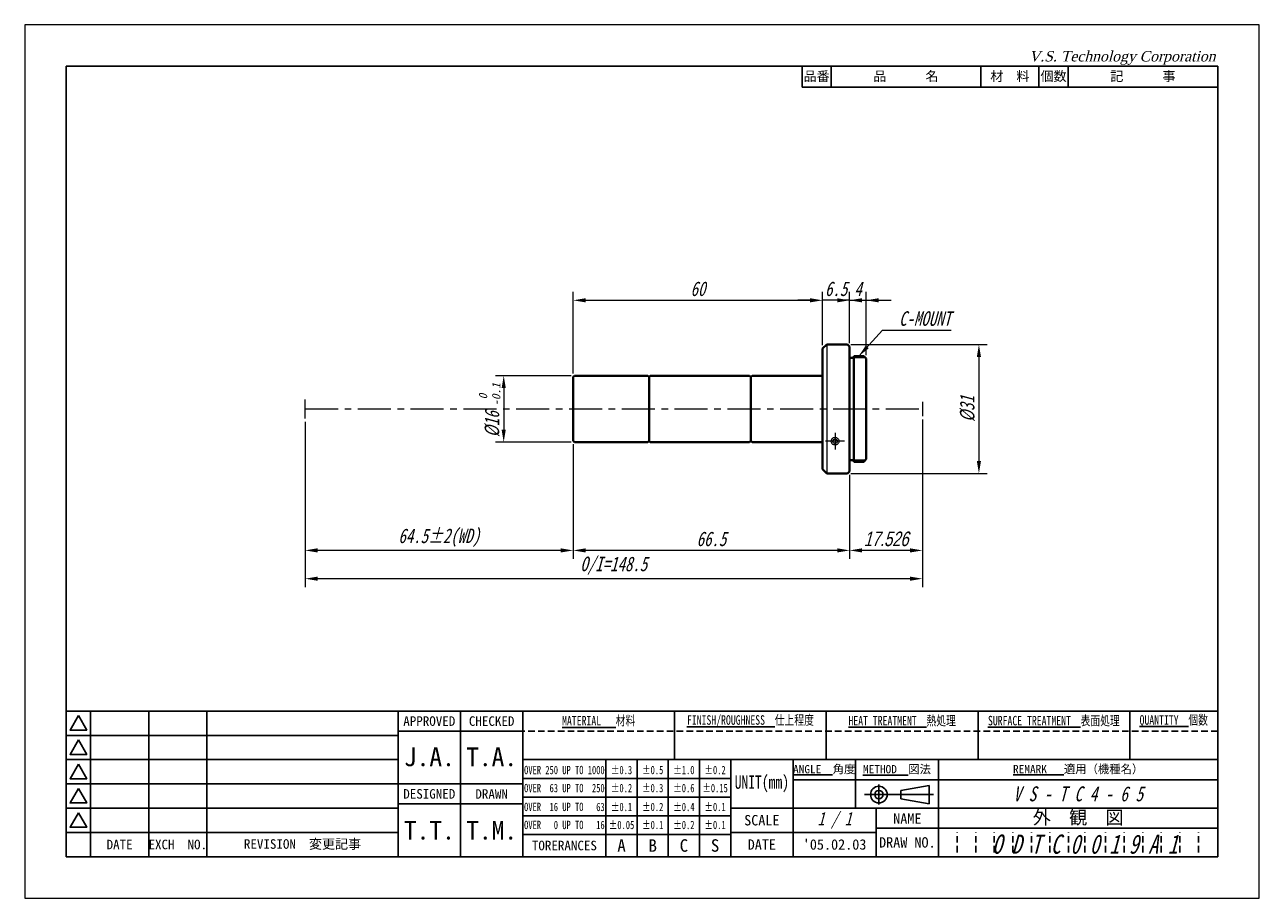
# Model space of a CAD drawing. Header units: millimetres. Extents: x 0 to 297, y 0 to 210.
import ezdxf

# ---------------------------------------------------------------- set-up
doc = ezdxf.new("R2010")
doc.units = ezdxf.units.MM
doc.header["$LTSCALE"] = 0.25
doc.linetypes.add('CENTER', pattern=[50.8, 31.75, -6.35, 6.35, -6.35])
doc.linetypes.add('HIDDEN', pattern=[9.525, 6.35, -3.175])
for name, color, linetype, lineweight in [('11-太線', 7, 'Continuous', 40), ('12-中線', 7, 'Continuous', 20), ('2-中心線', 5, 'CENTER', 20), ('4-寸法線', 5, 'Continuous', 20), ('5-文字', 5, 'Continuous', 20), ('6-図面枠', 5, 'Continuous', 25), ('補助線', 254, 'Continuous', 0)]:
    doc.layers.add(name, color=color, linetype=linetype, lineweight=lineweight)
doc.styles.add('(TNK)aSS', font='MS Gothic.ttf', dxfattribs={"width": 0.75, "oblique": 15, "height": 3.5})
doc.styles.add('italic_01', font='MS Gothic.ttf', dxfattribs={"width": 0.75, "oblique": 15, "height": 2})
doc.styles.add('narrow_01', font='MS Gothic.ttf', dxfattribs={"width": 0.75, "height": 2})
doc.styles.add('VST', font='CENTURY.TTF', dxfattribs={"oblique": 15, "height": 2.5})
doc.dimstyles.new('TMIZO', dxfattribs={"dimscale": 0, "dimtxt": 3.5, "dimasz": 3, "dimexe": 2, "dimexo": 0.8, "dimgap": 1, "dimtad": 3, "dimtoh": 1, "dimdec": 1, "dimrnd": 0.005, "dimdsep": 46, "dimtxsty": '(TNK)aSS', "dimcen": 0, "dimclrd": 5, "dimclre": 5, "dimclrt": 5, "dimaunit": 1, "dimadec": 0, "dimazin": 2, "dimtfac": 1, "dimtdec": 1, "dimtmove": 0, "dimatfit": 3, "dimfxl": 1, "dimtolj": 1, "dimtzin": 0, "dimlwd": -1, "dimlwe": -1, "dimarcsym": 0})

# ---------------------------------------------------------------- blocks, each defined once
blk = doc.blocks.new('*D1')
at = {"layer": '4-寸法線', "color": 5}
for p, q in [((131.95, 109.13), (131.95, 81.63)), ((198.45, 101.83), (198.45, 81.63)), ((195.45, 83.63), (134.95, 83.63))]:
    blk.add_line(p, q, dxfattribs=at)
for points in [[(134.95, 84.13), (134.95, 83.13), (131.95, 83.63)], [(195.45, 84.13), (195.45, 83.13), (198.45, 83.63)]]:
    blk.add_solid(points, dxfattribs=at)
at = {"layer": 'Defpoints', "color": 0}
for p in [(131.95, 109.93), (198.45, 102.63), (131.95, 83.63)]:
    blk.add_point(p, dxfattribs=at)
at = {"layer": '4-寸法線', "color": 5, "insert": (165.2, 86.38), "char_height": 3.5, "attachment_point": 5, "style": '(TNK)aSS'}
blk.add_mtext('\\A1;66.5', dxfattribs=at)
blk = doc.blocks.new('*D2')
at = {"layer": '4-寸法線', "color": 5}
for p, q in [((67.45, 114.57), (67.45, 74.83)), ((215.97, 115.09), (215.97, 74.83)), ((212.97, 76.83), (70.45, 76.83))]:
    blk.add_line(p, q, dxfattribs=at)
for points in [[(70.45, 77.33), (70.45, 76.33), (67.45, 76.83)], [(212.97, 77.33), (212.97, 76.33), (215.97, 76.83)]]:
    blk.add_solid(points, dxfattribs=at)
at = {"layer": 'Defpoints', "color": 0}
for p in [(215.97, 115.89), (67.45, 115.37), (67.45, 76.83)]:
    blk.add_point(p, dxfattribs=at)
at = {"layer": '4-寸法線', "color": 5, "insert": (141.71, 79.95), "char_height": 3.5, "attachment_point": 5, "style": '(TNK)aSS'}
blk.add_mtext('\\A1;O/I=148.5', dxfattribs=at)
blk = doc.blocks.new('*D3')
at = {"layer": '4-寸法線', "color": 5}
for p, q in [((67.45, 114.57), (67.45, 81.63)), ((131.95, 109.13), (131.95, 81.63)), ((128.95, 83.63), (70.45, 83.63))]:
    blk.add_line(p, q, dxfattribs=at)
for points in [[(70.45, 84.13), (70.45, 83.13), (67.45, 83.63)], [(128.95, 84.13), (128.95, 83.13), (131.95, 83.63)]]:
    blk.add_solid(points, dxfattribs=at)
at = {"layer": 'Defpoints', "color": 0}
for p in [(67.45, 115.37), (131.95, 109.93), (67.45, 83.63)]:
    blk.add_point(p, dxfattribs=at)
at = {"layer": '4-寸法線', "color": 5, "insert": (99.7, 86.67), "char_height": 3.5, "attachment_point": 5, "style": '(TNK)aSS'}
blk.add_mtext('\\A1;64.5±2(WD)', dxfattribs=at)
blk = doc.blocks.new('*D4')
at = {"layer": '4-寸法線', "color": 5}
for p, q in [((131.45, 125.63), (113.23, 125.63)), ((115.23, 122.63), (115.23, 112.63)), ((131.45, 109.63), (113.23, 109.63))]:
    blk.add_line(p, q, dxfattribs=at)
for points in [[(114.73, 122.63), (115.73, 122.63), (115.23, 125.63)], [(114.73, 112.63), (115.73, 112.63), (115.23, 109.63)]]:
    blk.add_solid(points, dxfattribs=at)
at = {"layer": 'Defpoints', "color": 0}
for p in [(132.25, 125.63), (115.23, 109.63), (132.25, 109.63)]:
    blk.add_point(p, dxfattribs=at)
at = {"layer": '4-寸法線', "color": 5, "insert": (112.48, 113.94), "char_height": 3.5, "attachment_point": 5, "rotation": 90, "style": '(TNK)aSS'}
blk.add_mtext('\\A1;%%c16', dxfattribs=at)
blk = doc.blocks.new('*D5')
at = {"layer": '4-寸法線', "color": 5}
for p, q in [((198.75, 133.13), (231.55, 133.13)), ((229.55, 130.13), (229.55, 105.13)), ((198.75, 102.13), (231.55, 102.13))]:
    blk.add_line(p, q, dxfattribs=at)
for points in [[(229.05, 130.13), (230.05, 130.13), (229.55, 133.13)], [(229.05, 105.13), (230.05, 105.13), (229.55, 102.13)]]:
    blk.add_solid(points, dxfattribs=at)
at = {"layer": 'Defpoints', "color": 0}
for p in [(197.95, 133.13), (197.95, 102.13), (229.55, 102.13)]:
    blk.add_point(p, dxfattribs=at)
at = {"layer": '4-寸法線', "color": 5, "insert": (226.8, 117.63), "char_height": 3.5, "attachment_point": 5, "rotation": 90, "style": '(TNK)aSS'}
blk.add_mtext('\\A1;%%c31', dxfattribs=at)
blk = doc.blocks.new('*D6')
at = {"layer": '4-寸法線', "color": 5}
for p, q in [((215.97, 115.09), (215.97, 81.63)), ((198.45, 101.83), (198.45, 81.63)), ((212.97, 83.63), (201.45, 83.63))]:
    blk.add_line(p, q, dxfattribs=at)
for points in [[(201.45, 84.13), (201.45, 83.13), (198.45, 83.63)], [(212.97, 84.13), (212.97, 83.13), (215.97, 83.63)]]:
    blk.add_solid(points, dxfattribs=at)
at = {"layer": 'Defpoints', "color": 0}
for p in [(215.97, 115.89), (198.45, 102.63), (198.45, 83.63)]:
    blk.add_point(p, dxfattribs=at)
at = {"layer": '4-寸法線', "color": 5, "insert": (207.21, 86.38), "char_height": 3.5, "attachment_point": 5, "style": '(TNK)aSS'}
blk.add_mtext('\\A1;{\\fMS UI Gothic|b0|i0|c0|p17;17.526}', dxfattribs=at)
blk = doc.blocks.new('*D7')
at = {"layer": '4-寸法線', "color": 5}
for p, q in [((191.95, 132.93), (191.95, 145.75)), ((198.45, 133.43), (198.45, 145.75)), ((188.95, 143.75), (185.95, 143.75)), ((198.45, 143.75), (191.95, 143.75)), ((201.45, 143.75), (204.45, 143.75))]:
    blk.add_line(p, q, dxfattribs=at)
for points in [[(188.95, 144.25), (188.95, 143.25), (191.95, 143.75)], [(201.45, 144.25), (201.45, 143.25), (198.45, 143.75)]]:
    blk.add_solid(points, dxfattribs=at)
at = {"layer": 'Defpoints', "color": 0}
for p in [(191.95, 143.75), (191.95, 132.13), (198.45, 132.63)]:
    blk.add_point(p, dxfattribs=at)
at = {"layer": '4-寸法線', "color": 5, "insert": (195.2, 146.5), "char_height": 3.5, "attachment_point": 5, "style": '(TNK)aSS'}
blk.add_mtext('\\A1;6.5', dxfattribs=at)
blk = doc.blocks.new('*D8')
at = {"layer": '4-寸法線', "color": 5}
for p, q in [((198.45, 133.43), (198.45, 145.75)), ((202.45, 130.53), (202.45, 145.75)), ((195.45, 143.75), (192.45, 143.75)), ((198.45, 143.75), (202.45, 143.75)), ((205.45, 143.75), (208.45, 143.75))]:
    blk.add_line(p, q, dxfattribs=at)
for points in [[(195.45, 144.25), (195.45, 143.25), (198.45, 143.75)], [(205.45, 144.25), (205.45, 143.25), (202.45, 143.75)]]:
    blk.add_solid(points, dxfattribs=at)
at = {"layer": 'Defpoints', "color": 0}
for p in [(202.45, 143.75), (198.45, 132.63), (202.45, 129.73)]:
    blk.add_point(p, dxfattribs=at)
at = {"layer": '4-寸法線', "color": 5, "insert": (200.45, 146.5), "char_height": 3.5, "attachment_point": 5, "style": '(TNK)aSS'}
blk.add_mtext('\\A1;4', dxfattribs=at)
blk = doc.blocks.new('*D9')
at = {"layer": '4-寸法線', "color": 5}
for p, q in [((131.95, 126.13), (131.95, 145.75)), ((191.95, 132.93), (191.95, 145.75)), ((134.95, 143.75), (188.95, 143.75))]:
    blk.add_line(p, q, dxfattribs=at)
for points in [[(134.95, 144.25), (134.95, 143.25), (131.95, 143.75)], [(188.95, 144.25), (188.95, 143.25), (191.95, 143.75)]]:
    blk.add_solid(points, dxfattribs=at)
at = {"layer": 'Defpoints', "color": 0}
for p in [(191.95, 143.75), (191.95, 132.13), (131.95, 125.33)]:
    blk.add_point(p, dxfattribs=at)
at = {"layer": '4-寸法線', "color": 5, "insert": (161.95, 146.5), "char_height": 3.5, "attachment_point": 5, "style": '(TNK)aSS'}
blk.add_mtext('\\A1;60', dxfattribs=at)

msp = doc.modelspace()

# ---------------------------------------------------------------- linework, layer by layer
at = {"layer": '11-太線'}
for p, q in [((191.95, 132.13), (192.95, 133.13)), ((191.95, 103.13), (191.95, 132.13)), ((197.95, 133.13), (192.95, 133.13)), ((197.95, 133.13), (198.45, 132.63)), ((198.45, 102.63), (198.45, 132.63)), ((199.45, 129.93), (198.45, 129.93)), ((199.45, 104.93), (199.45, 130.33)), ((199.45, 130.33), (201.85, 130.33)), ((201.85, 130.33), (202.45, 129.73)), ((202.45, 105.53), (202.45, 129.73)), ((132.25, 125.63), (131.95, 125.33)), ((131.95, 125.33), (131.95, 109.93)), ((132.25, 125.63), (149.89, 125.63)), ((149.89, 125.63), (150.19, 125.33)), ((150.19, 125.33), (150.49, 125.63)), ((150.19, 109.93), (150.19, 125.33)), ((174.39, 125.63), (150.49, 125.63)), ((174.39, 125.63), (174.69, 125.33)), ((174.99, 125.63), (174.69, 125.33)), ((174.69, 109.93), (174.69, 125.33)), ((191.95, 125.63), (174.99, 125.63)), ((131.95, 109.93), (132.25, 109.63)), ((149.89, 109.63), (150.19, 109.93)), ((150.19, 109.93), (150.49, 109.63)), ((174.39, 109.63), (174.69, 109.93)), ((174.99, 109.63), (174.69, 109.93)), ((132.25, 109.63), (149.89, 109.63)), ((150.49, 109.63), (174.39, 109.63)), ((191.95, 109.63), (174.99, 109.63)), ((199.45, 105.33), (198.45, 105.33)), ((199.45, 104.93), (201.85, 104.93)), ((201.85, 104.93), (202.45, 105.53)), ((191.95, 103.13), (192.95, 102.13)), ((197.95, 102.13), (192.95, 102.13)), ((197.95, 102.13), (198.45, 102.63))]:
    msp.add_line(p, q, dxfattribs=at)
at = {"layer": '12-中線'}
for p, q in [((192.95, 133.13), (192.95, 102.13)), ((202.25, 129.93), (199.45, 129.93)), ((202.25, 105.33), (199.45, 105.33))]:
    msp.add_line(p, q, dxfattribs=at)
for points in [[(194.95, 110.73), (194.74, 110.71), (194.54, 110.65), (194.36, 110.56), (194.2, 110.45), (194.08, 110.3), (194, 110.14), (193.95, 109.97), (193.95, 109.79), (194, 109.61), (194.08, 109.45), (194.2, 109.31), (194.36, 109.19), (194.54, 109.1), (194.74, 109.05), (194.95, 109.03), (195.15, 109.05), (195.35, 109.1), (195.53, 109.19), (195.69, 109.31), (195.81, 109.45), (195.9, 109.61), (195.94, 109.79), (195.94, 109.97), (195.9, 110.14), (195.81, 110.3), (195.69, 110.45), (195.53, 110.56), (195.35, 110.65), (195.15, 110.71)], [(194.95, 110.33), (194.82, 110.32), (194.7, 110.29), (194.59, 110.24), (194.5, 110.18), (194.43, 110.1), (194.38, 110.02), (194.35, 109.92), (194.35, 109.83), (194.38, 109.74), (194.43, 109.65), (194.5, 109.58), (194.59, 109.51), (194.7, 109.47), (194.82, 109.44), (194.95, 109.43), (195.07, 109.44), (195.19, 109.47), (195.3, 109.51), (195.39, 109.58), (195.47, 109.65), (195.52, 109.74), (195.54, 109.83), (195.54, 109.92), (195.52, 110.02), (195.47, 110.1), (195.39, 110.18), (195.3, 110.24), (195.19, 110.29), (195.07, 110.32)]]:
    msp.add_lwpolyline(points, close=True, dxfattribs=at)
at = {"layer": '2-中心線'}
for p, q in [((215.97, 119.36), (215.97, 115.89)), ((67.45, 117.63), (215.97, 117.63)), ((194.95, 111.89), (194.95, 107.85)), ((197.25, 109.88), (192.67, 109.88))]:
    msp.add_line(p, q, dxfattribs=at)
at = {"layer": '4-寸法線'}
msp.add_line((67.45, 115.37), (67.45, 119.88), dxfattribs=at)
at = {"layer": '6-図面枠'}
for p, q in [((10, 200), (10, 10)), ((287, 200), (10, 200)), ((187, 195), (187, 200)), ((194, 195), (194, 200)), ((230, 195), (230, 200)), ((244, 195), (244, 200)), ((251, 195), (251, 200)), ((287, 10), (287, 200)), ((287, 195), (187, 195)), ((287, 45), (10, 45)), ((15.83, 45), (15.83, 10)), ((29.83, 45), (29.83, 10)), ((43.83, 45), (43.83, 10)), ((89.83, 45), (89.83, 10)), ((104.83, 45), (104.83, 10)), ((119.83, 45), (119.83, 10)), ((156.33, 33.33), (156.33, 45)), ((192.83, 33.33), (192.83, 45)), ((229.33, 33.33), (229.33, 45)), ((265.83, 33.33), (265.83, 45)), ((15.83, 39.17), (10, 39.17)), ((29.83, 39.17), (15.83, 39.17)), ((43.83, 39.17), (29.83, 39.17)), ((89.83, 39.17), (43.83, 39.17)), ((119.83, 40.17), (89.83, 40.17)), ((15.83, 33.33), (10, 33.33)), ((29.83, 33.33), (15.83, 33.33)), ((43.83, 33.33), (29.83, 33.33)), ((89.83, 33.33), (43.83, 33.33)), ((287, 33.33), (119.83, 33.33)), ((139.83, 10), (139.83, 33.33)), ((147.33, 10), (147.33, 33.33)), ((154.83, 10), (154.83, 33.33)), ((162.33, 10), (162.33, 33.33)), ((169.83, 10), (169.83, 33.33)), ((184.83, 21.67), (184.83, 33.33)), ((199.83, 21.67), (199.83, 33.33)), ((219.83, 10), (219.83, 33.33)), ((15.83, 27.5), (10, 27.5)), ((29.83, 27.5), (15.83, 27.5)), ((43.83, 27.5), (29.83, 27.5)), ((89.83, 27.5), (43.83, 27.5)), ((119.83, 27.5), (89.83, 27.5)), ((169.83, 28.83), (119.83, 28.83)), ((287, 28.5), (184.83, 28.5)), ((205.48, 27.33), (205.48, 22.53)), ((217.6, 27.15), (210.8, 25.94)), ((217.6, 24.93), (217.6, 27.15)), ((169.83, 24.33), (119.83, 24.33)), ((202, 24.93), (218.66, 24.93)), ((210.8, 24.93), (210.8, 25.94)), ((210.8, 24.93), (210.8, 23.91)), ((217.6, 22.7), (210.8, 23.91)), ((217.6, 24.93), (217.6, 22.7)), ((15.83, 21.67), (10, 21.67)), ((29.83, 21.67), (15.83, 21.67)), ((43.83, 21.67), (29.83, 21.67)), ((89.83, 21.67), (43.83, 21.67)), ((119.83, 22.67), (89.83, 22.67)), ((169.83, 21.67), (287, 21.67)), ((184.83, 10), (184.83, 21.67)), ((204.83, 10), (204.83, 21.67)), ((169.83, 19.83), (119.83, 19.83)), ((15.83, 15.83), (10, 15.83)), ((29.83, 15.83), (15.83, 15.83)), ((43.83, 15.83), (29.83, 15.83)), ((89.83, 15.83), (43.83, 15.83)), ((169.83, 15.33), (119.83, 15.33)), ((204.83, 15.83), (169.83, 15.83)), ((287, 16.83), (204.83, 16.83)), ((219.83, 16.83), (219.83, 10)), ((10, 10), (287, 10))]:
    msp.add_line(p, q, dxfattribs=at)
at = {"layer": '6-図面枠', "linetype": 'HIDDEN'}
msp.add_line((287, 40.17), (119.83, 40.17), dxfattribs=at)
at = {"layer": '6-図面枠', "color": 2, "linetype": 'HIDDEN'}
for p, q in [((224.3, 11), (224.3, 15.83)), ((228.77, 11), (228.77, 15.83)), ((233.23, 11), (233.23, 15.83)), ((237.7, 11), (237.7, 15.83)), ((242.17, 11), (242.17, 15.83)), ((246.63, 11), (246.63, 15.83)), ((251.1, 11), (251.1, 15.83)), ((255.03, 11), (255.03, 15.83)), ((260.03, 11), (260.03, 15.83)), ((264.5, 11), (264.5, 15.83)), ((268.97, 11), (268.97, 15.83)), ((273.43, 11), (273.43, 15.83)), ((277.9, 11), (277.9, 15.83)), ((282.37, 11), (282.37, 15.83))]:
    msp.add_line(p, q, dxfattribs=at)
at = {"layer": '6-図面枠'}
for points in [[(12.92, 43.92), (10.9, 40.42), (14.94, 40.42)], [(12.92, 38.08), (10.9, 34.58), (14.94, 34.58)], [(12.92, 32.25), (10.9, 28.75), (14.94, 28.75)], [(12.92, 26.42), (10.9, 22.92), (14.94, 22.92)], [(12.92, 20.58), (10.9, 17.08), (14.94, 17.08)]]:
    msp.add_lwpolyline(points, close=True, dxfattribs=at)
for radius in [2, 1]:
    msp.add_circle((205.48, 24.93), radius, dxfattribs=at)
at = {"layer": '補助線'}
for p, q in [((297, 210), (0, 210)), ((0, 210), (0, 0)), ((297, 0), (297, 210)), ((0, 0), (297, 0))]:
    msp.add_line(p, q, dxfattribs=at)

# ---------------------------------------------------------------- texts
at = {"layer": '5-文字', "style": '(TNK)aSS', "oblique": 15}
for s, p in [('-0.1', (114.43, 118.38)), ('0', (111.26, 119.93))]:
    msp.add_text(s, height=2, rotation=90, dxfattribs=at).set_placement(p)
at = {"layer": '5-文字', "color": 5, "insert": (210.33, 137.56), "char_height": 3.5, "attachment_point": 7, "style": '(TNK)aSS'}
msp.add_mtext('\\A1;C-MOUNT', dxfattribs=at)
at = {"layer": '6-図面枠'}
for s, insert, char_height, width, attachment_point, style in [('V.S. Technology Corporation', (241.58, 203.67), 2.5, 50, 1, 'VST'), ('{\\fＭＳ ゴシック|b0|i0|c128|p49;\\LFINISH/ROUGHNESS\\l  仕上程度}', (174.58, 42.58), 2.3, 36.5, 5, 'narrow_01'), ('{\\fＭＳ ゴシック|b0|i0|c128|p49;\\LHEAT TREATMENT\\l  熱処理}', (211.08, 42.58), 2.3, 36.5, 5, 'narrow_01'), ('{\\fＭＳ ゴシック|b0|i0|c128|p49;\\LSURFACE TREATMENT\\l  表面処理}', (247.58, 42.58), 2.3, 36.5, 5, 'narrow_01'), ('{\\fＭＳ ゴシック|b0|i0|c128|p49;\\LQUANTITY\\l  個数}', (276.42, 42.58), 2.3, 21.1667, 5, 'narrow_01'), ('{\\fＭＳ ゴシック|b0|i0|c128|p49;\\LMATERIAL\\l   材料}', (138.08, 42.58), 2.3, 36.5, 5, 'narrow_01'), ('OVER 250 UP TO 1000', (129.83, 30.82), 2, 20, 5, 'narrow_01'), ('±0.3', (143.58, 30.82), 2, 7.5, 5, 'narrow_01'), ('±0.5', (151.08, 30.82), 2, 7.5, 5, 'narrow_01'), ('±1.0', (158.58, 30.82), 2, 7.5, 5, 'narrow_01'), ('±0.2', (166.08, 30.82), 2, 7.5, 5, 'narrow_01'), ('UNIT(mm)', (177.33, 27.5), 3.2, 15, 5, 'narrow_01'), ('OVER  63 UP TO  250', (129.83, 26.48), 2, 20, 5, 'narrow_01'), ('±0.2', (143.58, 26.48), 2, 7.5, 5, 'narrow_01'), ('{\\fＭＳ ゴシック|b0|i0|c128|p49;±0.3}', (151.08, 26.48), 2, 7.5, 5, 'narrow_01'), ('{\\fＭＳ ゴシック|b0|i0|c128|p49;±0.6}', (158.58, 26.48), 2, 7.5, 5, 'narrow_01'), ('{\\fＭＳ ゴシック|b0|i0|c128|p49;±0.15}', (166.08, 26.48), 2, 7.5, 5, 'narrow_01'), ('V S - T C 4 - 6 5', (253.42, 25.08), 3.6, 67.1667, 5, 'italic_01'), ('OVER  16 UP TO   63', (129.83, 21.95), 2, 20, 5, 'narrow_01'), ('{\\fＭＳ ゴシック|b0|i0|c128|p49;±0.1}', (143.58, 21.95), 2, 7.5, 5, 'narrow_01'), ('{\\fＭＳ ゴシック|b0|i0|c128|p49;±0.2}', (151.08, 21.95), 2, 7.5, 5, 'narrow_01'), ('{\\fＭＳ ゴシック|b0|i0|c128|p49;±0.4}', (158.58, 21.95), 2, 7.5, 5, 'narrow_01'), ('{\\fＭＳ ゴシック|b0|i0|c128|p49;±0.1}', (166.08, 21.95), 2, 7.5, 5, 'narrow_01'), ('1 / 1', (194.83, 18.75), 3.2, 20, 5, 'italic_01'), ('OVER   0 UP TO   16', (129.83, 17.62), 2, 20, 5, 'narrow_01'), ('{\\fＭＳ ゴシック|b0|i0|c128|p49;±0.05}', (143.58, 17.62), 2, 7.5, 5, 'narrow_01'), ('{\\fＭＳ ゴシック|b0|i0|c128|p49;±0.1}', (151.08, 17.62), 2, 7.5, 5, 'narrow_01'), ('{\\fＭＳ ゴシック|b0|i0|c128|p49;±0.2}', (158.58, 17.62), 2, 7.5, 5, 'narrow_01'), ('{\\fＭＳ ゴシック|b0|i0|c128|p49;±0.1}', (166.08, 17.62), 2, 7.5, 5, 'narrow_01'), ('O D T C 0 0 1 9 A 1', (255.03, 12.98), 4.6, 67.1667, 5, 'italic_01')]:
    msp.add_mtext(s, dxfattribs=dict(at, insert=insert, char_height=char_height, width=width, attachment_point=attachment_point, style=style))
at = {"layer": '6-図面枠', "attachment_point": 5}
for s, insert, char_height, width in [('{\\fＭＳ ゴシック|b0|i0|c128|p49;品\u3000\u3000\u3000名}', (212, 197.5), 2.3, 36), ('{\\fＭＳ ゴシック|b0|i0|c128|p49;品番}', (190.5, 197.5), 2.3, 7), ('{\\fＭＳ ゴシック|b0|i0|c128|p49;材\u3000料}', (237, 197.5), 2.3, 14), ('{\\fＭＳ ゴシック|b0|i0|c128|p49;個数}', (247.5, 197.5), 2.3, 7), ('{\\fＭＳ ゴシック|b0|i0|c128|p49;記\u3000\u3000\u3000事}', (269, 197.5), 2.3, 36), ('{\\fＭＳ ゴシック|b0|i0|c128|p49;APPROVED}', (97.33, 42.58), 2.3, 15), ('{\\fＭＳ ゴシック|b0|i0|c128|p49;CHECKED}', (112.33, 42.58), 2.3, 15), ('{\\fＭＳ ゴシック|b0|i0|c128|p49;J.A.}', (97.35, 33.97), 4.5, 15), ('{\\fＭＳ ゴシック|b0|i0|c128|p49;T.A.}', (112.33, 33.97), 4.5, 15), ('{\\fＭＳ ゴシック|b0|i0|c128|p49;\\LANGLE\\l  角度}', (192.33, 30.92), 2, 15), ('{\\fＭＳ ゴシック|b0|i0|c128|p49;\\LMETHOD\\l  図法}', (209.83, 30.92), 2, 20), ('{\\fＭＳ ゴシック|b0|i0|c128|p49;\\LREMARK\\l   適用（機種名）}', (253.42, 30.92), 2, 67.1667), ('{\\fＭＳ ゴシック|b0|i0|c128|p49;DESIGNED}', (97.33, 25.08), 2.3, 15), ('{\\fＭＳ ゴシック|b0|i0|c128|p49;DRAWN}', (112.33, 25.08), 2.3, 15), ('{\\fＭＳ ゴシック|b0|i0|c128|p49;外\u3000観\u3000図}', (253.42, 19.25), 3.2, 67.1667), ('{\\fＭＳ ゴシック|b0|i0|c128|p49;T.T.}', (97.35, 16.33), 4.5, 15), ('{\\fＭＳ ゴシック|b0|i0|c128|p49;T.M.}', (112.33, 16.33), 4.5, 15), ('{\\fＭＳ ゴシック|b0|i0|c128|p49;SCALE}', (177.33, 18.75), 2.5, 15), ('{\\fＭＳ ゴシック|b0|i0|c128|p49;NAME}', (212.33, 19.15), 2.5, 15), ('{\\fＭＳ ゴシック|b0|i0|c128|p49;EXCH  NO.}', (36.83, 12.92), 2.3, 14), ('{\\fＭＳ ゴシック|b0|i0|c128|p49;DRAW NO.}', (212.33, 13.42), 2.5, 15), ('{\\fＭＳ ゴシック|b0|i0|c128|p49;DATE}', (22.83, 12.92), 2.3, 14), ('{\\fＭＳ ゴシック|b0|i0|c128|p49;REVISION  変更記事}', (66.83, 12.92), 2.3, 46), ('{\\fＭＳ ゴシック|b0|i0|c128|p49;TORERANCES}', (129.83, 12.67), 2.3, 20), ('{\\fＭＳ ゴシック|b0|i0|c128|p49;A}', (143.58, 12.67), 3, 7.5), ('{\\fＭＳ ゴシック|b0|i0|c128|p49;B}', (151.08, 12.67), 3, 7.5), ('{\\fＭＳ ゴシック|b0|i0|c128|p49;C}', (158.58, 12.67), 3, 7.5), ('{\\fＭＳ ゴシック|b0|i0|c128|p49;S}', (166.08, 12.67), 3, 7.5), ('{\\fＭＳ ゴシック|b0|i0|c128|p49;DATE}', (177.33, 12.92), 2.5, 15), ("{\\fMS Gothic|b0|i0|c128|p49;'05.02.03}", (194.83, 12.92), 2.5, 20)]:
    msp.add_mtext(s, dxfattribs=dict(at, insert=insert, char_height=char_height, width=width))

# ---------------------------------------------------------------- dimensions: what is measured, and where the dimension line sits
at = {"layer": '4-寸法線'}
for base, p1, p2, picture, middle in [((191.95, 143.75), (131.95, 125.33), (191.95, 132.13), '*D9', (161.95, 146.5)), ((131.95, 83.63), (198.45, 102.63), (131.95, 109.93), '*D1', (165.2, 86.38))]:
    dim = msp.add_linear_dim(base=base, p1=p1, p2=p2, dimstyle='TMIZO', override={"dimscale": 1}, dxfattribs=at)
    dim.commit()
    dim.dimension.update_dxf_attribs({"geometry": picture, "text_midpoint": middle})
for base, p2, picture, middle in [((191.95, 143.75), (191.95, 132.13), '*D7', (195.2, 143.75)), ((202.45, 143.75), (202.45, 129.73), '*D8', (200.45, 143.75))]:
    dim = msp.add_linear_dim(base=base, p1=(198.45, 132.63), p2=p2, dimstyle='TMIZO', override={"dimscale": 1}, dxfattribs=at)
    dim.commit()
    dim.dimension.update_dxf_attribs({"geometry": picture, "text_midpoint": middle, "dimtype": 160})
dim = msp.add_linear_dim(base=(229.55, 102.13), p1=(197.95, 133.13), p2=(197.95, 102.13), angle=90, text='%%c<>', dimstyle='TMIZO', override={"dimscale": 1}, dxfattribs=at)
dim.commit()
dim.dimension.update_dxf_attribs({"geometry": '*D5', "text_midpoint": (226.8, 117.63)})
dim = msp.add_linear_dim(base=(115.23, 109.63), p1=(132.25, 125.63), p2=(132.25, 109.63), angle=90, text='%%c<>', dimstyle='TMIZO', override={"dimscale": 1}, dxfattribs=at)
dim.commit()
dim.dimension.update_dxf_attribs({"geometry": '*D4', "text_midpoint": (115.23, 113.94), "dimtype": 160})
for base, p1, p2, text, override, picture, middle in [((67.45, 76.83), (215.97, 115.89), (67.45, 115.37), 'O/I=<>', {"dimscale": 1, "dimdec": 1}, '*D2', (141.71, 79.95)), ((198.45, 83.63), (215.97, 115.89), (198.45, 102.63), '{\\fMS UI Gothic|b0|i0|c0|p17;17.526}', {"dimscale": 1}, '*D6', (207.21, 86.38)), ((67.45, 83.63), (131.95, 109.93), (67.45, 115.37), '<>±2(WD)', {"dimscale": 1}, '*D3', (99.7, 86.67))]:
    dim = msp.add_linear_dim(base=base, p1=p1, p2=p2, text=text, dimstyle='TMIZO', override=override, dxfattribs=at)
    dim.commit()
    dim.dimension.update_dxf_attribs({"geometry": picture, "text_midpoint": middle})

# ---------------------------------------------------------------- leaders
at = {"layer": '5-文字', "annotation_type": 0, "has_hookline": 1, "hookline_direction": 0, "text_width": 12.56}
msp.add_leader([(200.65, 130.33), (206.33, 136.56), (209.33, 136.56)], dimstyle='TMIZO', override={"dimscale": 1, "dimtad": 1}, dxfattribs=at)

doc.saveas('drawing.dxf')
